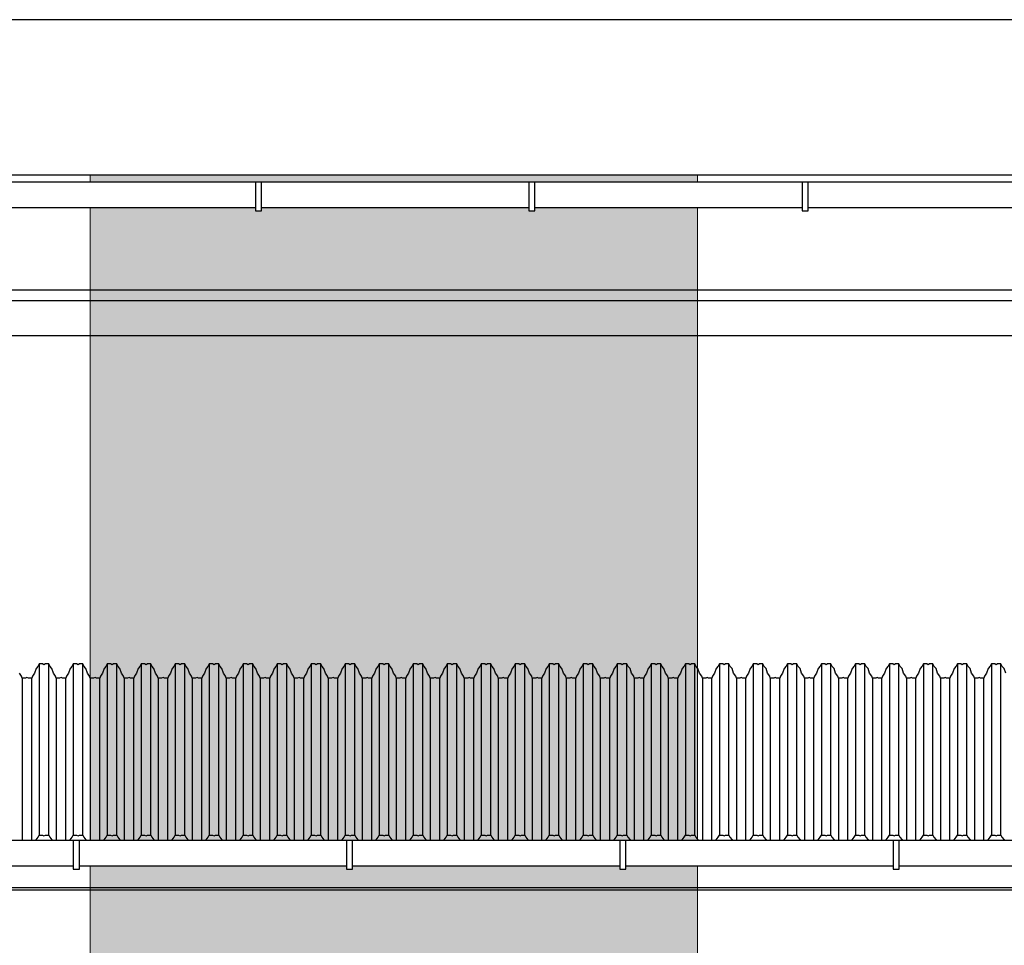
# Model space of a CAD drawing. Header units: millimetres. Extents: x 59331 to 112314, y -16110 to 34390.
# Tile 56 of 198: x 77667 to 77991, y -2187 to -1883. Entities that reach past the tile are written whole.
import ezdxf

# ---------------------------------------------------------------- set-up
doc = ezdxf.new("R2010")
doc.units = ezdxf.units.MM
doc.set_wipeout_variables(frame=1)
doc.linetypes.add('DASHED2', pattern=[0.375, 0.25, -0.125])
doc.layers.get('DEFPOINTS').update_dxf_attribs({"lineweight": 9})
for name, color, linetype in [('_HSA_WIDOKOWE', 1, 'Continuous'), ('_HSA_WIDOKOWE_CIENKIE', 8, 'Continuous'), ('_HSA_ŚCIANY_CIENKIE', 2, 'Continuous'), ('_HSA_ŚCIANY_DZIAŁOWE', 6, 'Continuous')]:
    doc.layers.add(name, color=color, linetype=linetype)
doc.layers.add('_HSA_WYDZIELENIA_POŻAROWE_60_MIN', color=7, linetype='DASHED2', true_color=0x1428e1)

# ---------------------------------------------------------------- blocks, each defined once
blk = doc.blocks.new('*U635')
at = {"transparency": 33554559}
h = blk.add_hatch(color=256, dxfattribs=at)
h.dxf.hatch_style = 1
h.paths.add_polyline_path([(0, 620.86), (-200, 620.86), (-200, 0), (0, 0)])
at = {"layer": 'DEFPOINTS'}
blk.add_lwpolyline([(0, 620.86), (-200, 620.86), (-200, 0), (0, 0), (0, 620.86)], close=True, dxfattribs=at)
blk = doc.blocks.new('*U61')
blk.add_wipeout([(0, 8.5), (0, 0), (10264, 0), (10264, 8.5)])
for p, q in [((10264, 8.5), (0, 8.5)), ((10264, 0), (0, 0))]:
    blk.add_line(p, q)
for points in [[(1269.47, -1), (1271.47, -1), (1271.47, 8.5), (1269.47, 8.5)], [(1359.47, -1), (1361.47, -1), (1361.47, 8.5), (1359.47, 8.5)], [(1449.47, -1), (1451.47, -1), (1451.47, 8.5), (1449.47, 8.5)]]:
    blk.add_wipeout(points)
for points in [[(1269.47, -1), (1271.47, -1), (1271.47, 8.5), (1269.47, 8.5)], [(1359.47, -1), (1361.47, -1), (1361.47, 8.5), (1359.47, 8.5)], [(1449.47, -1), (1451.47, -1), (1451.47, 8.5), (1449.47, 8.5)]]:
    blk.add_lwpolyline(points, close=True)
blk = doc.blocks.new('DASZEK')
for points in [[(1557.9, 65.07), (1557.37, 66.6), (1556.69, 67.44), (1556.34, 68.18), (1555.22, 68.18), (1554.77, 67.88), (1554.31, 68.18), (1553.19, 68.18), (1552.84, 67.44), (1552.16, 66.6), (1551.63, 65.07), (1550.94, 64.11), (1550.74, 63.41), (1549.62, 63.41), (1549.17, 63.7), (1548.71, 63.41), (1547.59, 63.41), (1547.39, 64.11), (1546.7, 65.07), (1546.17, 66.6), (1545.49, 67.44), (1545.14, 68.18), (1544.03, 68.18), (1543.57, 67.88), (1543.11, 68.18), (1541.99, 68.18), (1541.65, 67.44), (1540.97, 66.6), (1540.44, 65.07), (1539.75, 64.11), (1539.54, 63.41), (1538.43, 63.41), (1537.97, 63.7), (1537.51, 63.41), (1536.4, 63.41), (1536.19, 64.11), (1535.5, 65.07), (1534.97, 66.6), (1534.29, 67.44), (1533.94, 68.18), (1532.83, 68.18), (1532.37, 67.88), (1531.91, 68.18), (1530.8, 68.18), (1530.45, 67.44), (1529.77, 66.6), (1529.24, 65.07), (1528.55, 64.11), (1528.34, 63.41), (1527.23, 63.41), (1526.77, 63.7), (1526.31, 63.41), (1525.2, 63.41), (1524.99, 64.11), (1524.3, 65.07), (1523.77, 66.6), (1523.09, 67.44), (1522.74, 68.18), (1521.63, 68.18), (1521.17, 67.88), (1520.71, 68.18), (1519.6, 68.18), (1519.25, 67.44), (1518.57, 66.6), (1518.04, 65.07), (1517.35, 64.11), (1517.14, 63.41), (1516.03, 63.41), (1515.57, 63.7), (1515.11, 63.41), (1514, 63.41), (1513.79, 64.11), (1513.1, 65.07), (1512.57, 66.6), (1511.89, 67.44), (1511.54, 68.18), (1510.43, 68.18), (1509.97, 67.88), (1509.51, 68.18), (1508.4, 68.18), (1508.05, 67.44), (1507.37, 66.6), (1506.84, 65.07), (1506.15, 64.11), (1505.94, 63.41), (1504.83, 63.41), (1504.37, 63.7), (1503.91, 63.41), (1502.8, 63.41), (1502.59, 64.11), (1501.9, 65.07), (1501.38, 66.6), (1500.69, 67.44), (1500.35, 68.18), (1499.23, 68.18), (1498.77, 67.88), (1498.32, 68.18), (1497.2, 68.18), (1496.85, 67.44), (1496.17, 66.6), (1495.64, 65.07), (1494.95, 64.11), (1494.75, 63.41), (1493.63, 63.41), (1493.17, 63.7), (1492.72, 63.41), (1491.6, 63.41), (1491.4, 64.11), (1490.71, 65.07), (1490.18, 66.6), (1489.5, 67.44), (1489.15, 68.18), (1488.03, 68.18), (1487.58, 67.88), (1487.12, 68.18), (1486, 68.18), (1485.65, 67.44), (1484.97, 66.6), (1484.44, 65.07), (1483.75, 64.11), (1483.55, 63.41), (1482.43, 63.41), (1481.98, 63.7), (1481.52, 63.41), (1480.4, 63.41), (1480.2, 64.11), (1479.51, 65.07), (1478.98, 66.6), (1478.3, 67.44), (1477.95, 68.18), (1476.84, 68.18), (1476.38, 67.88), (1475.92, 68.18), (1474.8, 68.18), (1474.46, 67.44), (1473.78, 66.6), (1473.25, 65.07), (1472.56, 64.11), (1472.35, 63.41), (1471.24, 63.41), (1470.78, 63.7), (1470.32, 63.41), (1469.21, 63.41), (1469, 64.11), (1468.31, 65.07), (1467.78, 66.6), (1467.1, 67.44), (1466.75, 68.18), (1465.64, 68.18), (1465.18, 67.88), (1464.72, 68.18), (1463.61, 68.18), (1463.26, 67.44), (1462.58, 66.6), (1462.05, 65.07), (1461.36, 64.11), (1461.15, 63.41), (1460.04, 63.41), (1459.58, 63.7), (1459.12, 63.41), (1458.01, 63.41), (1457.8, 64.11), (1457.11, 65.07), (1456.58, 66.6), (1455.9, 67.44), (1455.55, 68.18), (1454.44, 68.18), (1453.98, 67.88), (1453.52, 68.18), (1452.41, 68.18), (1452.06, 67.44), (1451.38, 66.6), (1450.85, 65.07), (1450.16, 64.11), (1449.95, 63.41), (1448.84, 63.41), (1448.38, 63.7), (1447.92, 63.41), (1446.81, 63.41), (1446.6, 64.11), (1445.91, 65.07), (1445.38, 66.6), (1444.7, 67.44), (1444.35, 68.18), (1443.24, 68.18), (1442.78, 67.88), (1442.32, 68.18), (1441.21, 68.18), (1440.86, 67.44), (1440.18, 66.6), (1439.65, 65.07), (1438.96, 64.11), (1438.75, 63.41), (1437.64, 63.41), (1437.18, 63.7), (1436.72, 63.41), (1435.61, 63.41), (1435.4, 64.11), (1434.71, 65.07), (1434.19, 66.6), (1433.5, 67.44), (1433.16, 68.18), (1432.04, 68.18), (1431.58, 67.88), (1431.13, 68.18), (1430.01, 68.18), (1429.66, 67.44), (1428.98, 66.6), (1428.45, 65.07), (1427.76, 64.11), (1427.56, 63.41), (1426.44, 63.41), (1425.98, 63.7), (1425.53, 63.41), (1424.41, 63.41), (1424.21, 64.11), (1423.52, 65.07), (1422.99, 66.6), (1422.31, 67.44), (1421.96, 68.18), (1420.84, 68.18), (1420.39, 67.88), (1419.93, 68.18), (1418.81, 68.18), (1418.46, 67.44), (1417.78, 66.6), (1417.25, 65.07), (1416.56, 64.11), (1416.36, 63.41), (1415.24, 63.41), (1414.79, 63.7), (1414.33, 63.41), (1413.21, 63.41), (1413.01, 64.11), (1412.32, 65.07), (1411.79, 66.6), (1411.11, 67.44), (1410.76, 68.18), (1409.65, 68.18), (1409.19, 67.88), (1408.73, 68.18), (1407.61, 68.18), (1407.27, 67.44), (1406.59, 66.6), (1406.06, 65.07), (1405.37, 64.11), (1405.16, 63.41), (1404.05, 63.41), (1403.59, 63.7), (1403.13, 63.41), (1402.02, 63.41), (1401.81, 64.11), (1401.12, 65.07), (1400.59, 66.6), (1399.91, 67.44), (1399.56, 68.18), (1398.45, 68.18), (1397.99, 67.88), (1397.53, 68.18), (1396.42, 68.18), (1396.07, 67.44), (1395.39, 66.6), (1394.86, 65.07), (1394.17, 64.11), (1393.96, 63.41), (1392.85, 63.41), (1392.39, 63.7), (1391.93, 63.41), (1390.82, 63.41), (1390.61, 64.11), (1389.92, 65.07), (1389.39, 66.6), (1388.71, 67.44), (1388.36, 68.18), (1387.25, 68.18), (1386.79, 67.88), (1386.33, 68.18), (1385.22, 68.18), (1384.87, 67.44), (1384.19, 66.6), (1383.66, 65.07), (1382.97, 64.11), (1382.76, 63.41), (1381.65, 63.41), (1381.19, 63.7), (1380.73, 63.41), (1379.62, 63.41), (1379.41, 64.11), (1378.72, 65.07), (1378.19, 66.6), (1377.51, 67.44), (1377.16, 68.18), (1376.05, 68.18), (1375.59, 67.88), (1375.13, 68.18), (1374.02, 68.18), (1373.67, 67.44), (1372.99, 66.6), (1372.46, 65.07), (1371.77, 64.11), (1371.56, 63.41), (1370.45, 63.41), (1369.99, 63.7), (1369.53, 63.41), (1368.42, 63.41), (1368.21, 64.11), (1367.52, 65.07), (1367, 66.6), (1366.31, 67.44), (1365.97, 68.18), (1364.85, 68.18), (1364.39, 67.88), (1363.94, 68.18), (1362.82, 68.18), (1362.47, 67.44), (1361.79, 66.6), (1361.26, 65.07), (1360.57, 64.11), (1360.37, 63.41), (1359.25, 63.41), (1358.79, 63.7), (1358.34, 63.41), (1357.22, 63.41), (1357.02, 64.11), (1356.33, 65.07), (1355.8, 66.6), (1355.12, 67.44), (1354.77, 68.18), (1353.65, 68.18), (1353.2, 67.88), (1352.74, 68.18), (1351.62, 68.18), (1351.27, 67.44), (1350.59, 66.6), (1350.06, 65.07), (1349.37, 64.11), (1349.17, 63.41), (1348.05, 63.41), (1347.6, 63.7), (1347.14, 63.41), (1346.02, 63.41), (1345.82, 64.11), (1345.13, 65.07), (1344.6, 66.6), (1343.92, 67.44), (1343.57, 68.18), (1342.46, 68.18), (1342, 67.88), (1341.54, 68.18), (1340.42, 68.18), (1340.08, 67.44), (1339.4, 66.6), (1338.87, 65.07), (1338.18, 64.11), (1337.97, 63.41), (1336.86, 63.41), (1336.4, 63.7), (1335.94, 63.41), (1334.83, 63.41), (1334.62, 64.11), (1333.93, 65.07), (1333.4, 66.6), (1332.72, 67.44), (1332.37, 68.18), (1331.26, 68.18), (1330.8, 67.88), (1330.34, 68.18), (1329.23, 68.18), (1328.88, 67.44), (1328.2, 66.6), (1327.67, 65.07), (1326.98, 64.11), (1326.77, 63.41), (1325.66, 63.41), (1325.2, 63.7), (1324.74, 63.41), (1323.63, 63.41), (1323.42, 64.11), (1322.73, 65.07), (1322.2, 66.6), (1321.52, 67.44), (1321.17, 68.18), (1320.06, 68.18), (1319.6, 67.88), (1319.14, 68.18), (1318.03, 68.18), (1317.68, 67.44), (1317, 66.6), (1316.47, 65.07), (1315.78, 64.11), (1315.57, 63.41), (1314.46, 63.41), (1314, 63.7), (1313.54, 63.41), (1312.43, 63.41), (1312.22, 64.11), (1311.53, 65.07), (1311, 66.6), (1310.32, 67.44), (1309.97, 68.18), (1308.86, 68.18), (1308.4, 67.88), (1307.94, 68.18), (1306.83, 68.18), (1306.48, 67.44), (1305.8, 66.6), (1305.27, 65.07), (1304.58, 64.11), (1304.37, 63.41), (1303.26, 63.41), (1302.8, 63.7), (1302.34, 63.41), (1301.23, 63.41), (1301.02, 64.11), (1300.33, 65.07), (1299.81, 66.6), (1299.12, 67.44), (1298.78, 68.18), (1297.66, 68.18), (1297.2, 67.88), (1296.75, 68.18), (1295.63, 68.18), (1295.28, 67.44), (1294.6, 66.6), (1294.07, 65.07), (1293.38, 64.11), (1293.18, 63.41), (1292.06, 63.41), (1291.6, 63.7), (1291.15, 63.41), (1290.03, 63.41), (1289.83, 64.11), (1289.14, 65.07), (1288.61, 66.6), (1287.93, 67.44), (1287.58, 68.18), (1286.46, 68.18), (1286.01, 67.88), (1285.55, 68.18), (1284.43, 68.18), (1284.08, 67.44), (1283.4, 66.6), (1282.88, 65.07), (1282.18, 64.11), (1281.98, 63.41), (1280.86, 63.41), (1280.41, 63.7), (1279.95, 63.41), (1278.83, 63.41), (1278.63, 64.11), (1277.94, 65.07), (1277.41, 66.6), (1276.73, 67.44), (1276.38, 68.18), (1275.27, 68.18), (1274.81, 67.88), (1274.35, 68.18), (1273.24, 68.18), (1272.89, 67.44), (1272.21, 66.6), (1271.68, 65.07), (1270.99, 64.11), (1270.78, 63.41), (1269.67, 63.41), (1269.21, 63.7), (1268.75, 63.41), (1267.64, 63.41), (1267.43, 64.11), (1266.74, 65.07), (1266.21, 66.6), (1265.53, 67.44), (1265.18, 68.18), (1264.07, 68.18), (1263.61, 67.88), (1263.15, 68.18), (1262.04, 68.18), (1261.69, 67.44), (1261.01, 66.6), (1260.48, 65.07), (1259.79, 64.11), (1259.58, 63.41), (1258.47, 63.41), (1258.01, 63.7), (1257.55, 63.41), (1256.44, 63.41), (1256.23, 64.11), (1255.54, 65.07), (1255.01, 66.6), (1254.33, 67.44), (1253.98, 68.18), (1252.87, 68.18), (1252.41, 67.88), (1251.95, 68.18), (1250.84, 68.18), (1250.49, 67.44), (1249.81, 66.6), (1249.28, 65.07), (1248.59, 64.11), (1248.38, 63.41), (1247.27, 63.41), (1246.81, 63.7), (1246.35, 63.41), (1245.24, 63.41), (1245.03, 64.11), (1244.34, 65.07), (1243.81, 66.6), (1243.13, 67.44), (1242.78, 68.18), (1241.67, 68.18), (1241.21, 67.88), (1240.75, 68.18), (1239.64, 68.18), (1239.29, 67.44), (1238.61, 66.6), (1238.08, 65.07), (1237.39, 64.11), (1237.18, 63.41), (1236.07, 63.41), (1235.61, 63.7), (1235.15, 63.41), (1234.04, 63.41), (1233.83, 64.11), (1233.14, 65.07)], [(1233.14, 8.69), (1233.83, 7.73), (1234.04, 7.03), (1235.15, 7.03), (1235.61, 7.32), (1236.07, 7.03), (1237.18, 7.03), (1237.39, 7.73), (1238.08, 8.69), (1238.61, 10.22), (1239.29, 11.06), (1239.64, 11.8), (1240.75, 11.8), (1241.21, 11.5), (1241.67, 11.8), (1242.78, 11.8), (1243.13, 11.06), (1243.81, 10.22), (1244.34, 8.69), (1245.03, 7.73), (1245.24, 7.03), (1246.35, 7.03), (1246.81, 7.32), (1247.27, 7.03), (1248.38, 7.03), (1248.59, 7.73), (1249.28, 8.69), (1249.81, 10.22), (1250.49, 11.06), (1250.84, 11.8), (1251.95, 11.8), (1252.41, 11.5), (1252.87, 11.8), (1253.98, 11.8), (1254.33, 11.06), (1255.01, 10.22), (1255.54, 8.69), (1256.23, 7.73), (1256.44, 7.03), (1257.55, 7.03), (1258.01, 7.32), (1258.47, 7.03), (1259.58, 7.03), (1259.79, 7.73), (1260.48, 8.69), (1261.01, 10.22), (1261.69, 11.06), (1262.04, 11.8), (1263.15, 11.8), (1263.61, 11.5), (1264.07, 11.8), (1265.18, 11.8), (1265.53, 11.06), (1266.21, 10.22), (1266.74, 8.69), (1267.43, 7.73), (1267.64, 7.03), (1268.75, 7.03), (1269.21, 7.32), (1269.67, 7.03), (1270.78, 7.03), (1270.99, 7.73), (1271.68, 8.69), (1272.21, 10.22), (1272.89, 11.06), (1273.24, 11.8), (1274.35, 11.8), (1274.81, 11.5), (1275.27, 11.8), (1276.38, 11.8), (1276.73, 11.06), (1277.41, 10.22), (1277.94, 8.69), (1278.63, 7.73), (1278.83, 7.03), (1279.95, 7.03), (1280.41, 7.32), (1280.86, 7.03), (1281.98, 7.03), (1282.18, 7.73), (1282.88, 8.69), (1283.4, 10.22), (1284.08, 11.06), (1284.43, 11.8), (1285.55, 11.8), (1286.01, 11.5), (1286.46, 11.8), (1287.58, 11.8), (1287.93, 11.06), (1288.61, 10.22), (1289.14, 8.69), (1289.83, 7.73), (1290.03, 7.03), (1291.15, 7.03), (1291.6, 7.32), (1292.06, 7.03), (1293.18, 7.03), (1293.38, 7.73), (1294.07, 8.69), (1294.6, 10.22), (1295.28, 11.06), (1295.63, 11.8), (1296.75, 11.8), (1297.2, 11.5), (1297.66, 11.8), (1298.78, 11.8), (1299.12, 11.06), (1299.81, 10.22), (1300.33, 8.69), (1301.02, 7.73), (1301.23, 7.03), (1302.34, 7.03), (1302.8, 7.32), (1303.26, 7.03), (1304.37, 7.03), (1304.58, 7.73), (1305.27, 8.69), (1305.8, 10.22), (1306.48, 11.06), (1306.83, 11.8), (1307.94, 11.8), (1308.4, 11.5), (1308.86, 11.8), (1309.97, 11.8), (1310.32, 11.06), (1311, 10.22), (1311.53, 8.69), (1312.22, 7.73), (1312.43, 7.03), (1313.54, 7.03), (1314, 7.32), (1314.46, 7.03), (1315.57, 7.03), (1315.78, 7.73), (1316.47, 8.69), (1317, 10.22), (1317.68, 11.06), (1318.03, 11.8), (1319.14, 11.8), (1319.6, 11.5), (1320.06, 11.8), (1321.17, 11.8), (1321.52, 11.06), (1322.2, 10.22), (1322.73, 8.69), (1323.42, 7.73), (1323.63, 7.03), (1324.74, 7.03), (1325.2, 7.32), (1325.66, 7.03), (1326.77, 7.03), (1326.98, 7.73), (1327.67, 8.69), (1328.2, 10.22), (1328.88, 11.06), (1329.23, 11.8), (1330.34, 11.8), (1330.8, 11.5), (1331.26, 11.8), (1332.37, 11.8), (1332.72, 11.06), (1333.4, 10.22), (1333.93, 8.69), (1334.62, 7.73), (1334.83, 7.03), (1335.94, 7.03), (1336.4, 7.32), (1336.86, 7.03), (1337.97, 7.03), (1338.18, 7.73), (1338.87, 8.69), (1339.4, 10.22), (1340.08, 11.06), (1340.42, 11.8), (1341.54, 11.8), (1342, 11.5), (1342.46, 11.8), (1343.57, 11.8), (1343.92, 11.06), (1344.6, 10.22), (1345.13, 8.69), (1345.82, 7.73), (1346.02, 7.03), (1347.14, 7.03), (1347.6, 7.32), (1348.05, 7.03), (1349.17, 7.03), (1349.37, 7.73), (1350.06, 8.69), (1350.59, 10.22), (1351.27, 11.06), (1351.62, 11.8), (1352.74, 11.8), (1353.2, 11.5), (1353.65, 11.8), (1354.77, 11.8), (1355.12, 11.06), (1355.8, 10.22), (1356.33, 8.69), (1357.02, 7.73), (1357.22, 7.03), (1358.34, 7.03), (1358.79, 7.32), (1359.25, 7.03), (1360.37, 7.03), (1360.57, 7.73), (1361.26, 8.69), (1361.79, 10.22), (1362.47, 11.06), (1362.82, 11.8), (1363.94, 11.8), (1364.39, 11.5), (1364.85, 11.8), (1365.97, 11.8), (1366.31, 11.06), (1367, 10.22), (1367.52, 8.69), (1368.21, 7.73), (1368.42, 7.03), (1369.53, 7.03), (1369.99, 7.32), (1370.45, 7.03), (1371.56, 7.03), (1371.77, 7.73), (1372.46, 8.69), (1372.99, 10.22), (1373.67, 11.06), (1374.02, 11.8), (1375.13, 11.8), (1375.59, 11.5), (1376.05, 11.8), (1377.16, 11.8), (1377.51, 11.06), (1378.19, 10.22), (1378.72, 8.69), (1379.41, 7.73), (1379.62, 7.03), (1380.73, 7.03), (1381.19, 7.32), (1381.65, 7.03), (1382.76, 7.03), (1382.97, 7.73), (1383.66, 8.69), (1384.19, 10.22), (1384.87, 11.06), (1385.22, 11.8), (1386.33, 11.8), (1386.79, 11.5), (1387.25, 11.8), (1388.36, 11.8), (1388.71, 11.06), (1389.39, 10.22), (1389.92, 8.69), (1390.61, 7.73), (1390.82, 7.03), (1391.93, 7.03), (1392.39, 7.32), (1392.85, 7.03), (1393.96, 7.03), (1394.17, 7.73), (1394.86, 8.69), (1395.39, 10.22), (1396.07, 11.06), (1396.42, 11.8), (1397.53, 11.8), (1397.99, 11.5), (1398.45, 11.8), (1399.56, 11.8), (1399.91, 11.06), (1400.59, 10.22), (1401.12, 8.69), (1401.81, 7.73), (1402.02, 7.03), (1403.13, 7.03), (1403.59, 7.32), (1404.05, 7.03), (1405.16, 7.03), (1405.37, 7.73), (1406.06, 8.69), (1406.59, 10.22), (1407.27, 11.06), (1407.61, 11.8), (1408.73, 11.8), (1409.19, 11.5), (1409.65, 11.8), (1410.76, 11.8), (1411.11, 11.06), (1411.79, 10.22), (1412.32, 8.69), (1413.01, 7.73), (1413.21, 7.03), (1414.33, 7.03), (1414.79, 7.32), (1415.24, 7.03), (1416.36, 7.03), (1416.56, 7.73), (1417.25, 8.69), (1417.78, 10.22), (1418.46, 11.06), (1418.81, 11.8), (1419.93, 11.8), (1420.39, 11.5), (1420.84, 11.8), (1421.96, 11.8), (1422.31, 11.06), (1422.99, 10.22), (1423.52, 8.69), (1424.21, 7.73), (1424.41, 7.03), (1425.53, 7.03), (1425.98, 7.32), (1426.44, 7.03), (1427.56, 7.03), (1427.76, 7.73), (1428.45, 8.69), (1428.98, 10.22), (1429.66, 11.06), (1430.01, 11.8), (1431.13, 11.8), (1431.58, 11.5), (1432.04, 11.8), (1433.16, 11.8), (1433.5, 11.06), (1434.19, 10.22), (1434.71, 8.69), (1435.4, 7.73), (1435.61, 7.03), (1436.72, 7.03), (1437.18, 7.32), (1437.64, 7.03), (1438.75, 7.03), (1438.96, 7.73), (1439.65, 8.69), (1440.18, 10.22), (1440.86, 11.06), (1441.21, 11.8), (1442.32, 11.8), (1442.78, 11.5), (1443.24, 11.8), (1444.35, 11.8), (1444.7, 11.06), (1445.38, 10.22), (1445.91, 8.69), (1446.6, 7.73), (1446.81, 7.03), (1447.92, 7.03), (1448.38, 7.32), (1448.84, 7.03), (1449.95, 7.03), (1450.16, 7.73), (1450.85, 8.69), (1451.38, 10.22), (1452.06, 11.06), (1452.41, 11.8), (1453.52, 11.8), (1453.98, 11.5), (1454.44, 11.8), (1455.55, 11.8), (1455.9, 11.06), (1456.58, 10.22), (1457.11, 8.69), (1457.8, 7.73), (1458.01, 7.03), (1459.12, 7.03), (1459.58, 7.32), (1460.04, 7.03), (1461.15, 7.03), (1461.36, 7.73), (1462.05, 8.69), (1462.58, 10.22), (1463.26, 11.06), (1463.61, 11.8), (1464.72, 11.8), (1465.18, 11.5), (1465.64, 11.8), (1466.75, 11.8), (1467.1, 11.06), (1467.78, 10.22), (1468.31, 8.69), (1469, 7.73), (1469.21, 7.03), (1470.32, 7.03), (1470.78, 7.32), (1471.24, 7.03), (1472.35, 7.03), (1472.56, 7.73), (1473.25, 8.69), (1473.78, 10.22), (1474.46, 11.06), (1474.8, 11.8), (1475.92, 11.8), (1476.38, 11.5), (1476.84, 11.8), (1477.95, 11.8), (1478.3, 11.06), (1478.98, 10.22), (1479.51, 8.69), (1480.2, 7.73), (1480.4, 7.03), (1481.52, 7.03), (1481.98, 7.32), (1482.43, 7.03), (1483.55, 7.03), (1483.75, 7.73), (1484.44, 8.69), (1484.97, 10.22), (1485.65, 11.06), (1486, 11.8), (1487.12, 11.8), (1487.58, 11.5), (1488.03, 11.8), (1489.15, 11.8), (1489.5, 11.06), (1490.18, 10.22), (1490.71, 8.69), (1491.4, 7.73), (1491.6, 7.03), (1492.72, 7.03), (1493.17, 7.32), (1493.63, 7.03), (1494.75, 7.03), (1494.95, 7.73), (1495.64, 8.69), (1496.17, 10.22), (1496.85, 11.06), (1497.2, 11.8), (1498.32, 11.8), (1498.77, 11.5), (1499.23, 11.8), (1500.35, 11.8), (1500.69, 11.06), (1501.38, 10.22), (1501.9, 8.69), (1502.59, 7.73), (1502.8, 7.03), (1503.91, 7.03), (1504.37, 7.32), (1504.83, 7.03), (1505.94, 7.03), (1506.15, 7.73), (1506.84, 8.69), (1507.37, 10.22), (1508.05, 11.06), (1508.4, 11.8), (1509.51, 11.8), (1509.97, 11.5), (1510.43, 11.8), (1511.54, 11.8), (1511.89, 11.06), (1512.57, 10.22), (1513.1, 8.69), (1513.79, 7.73), (1514, 7.03), (1515.11, 7.03), (1515.57, 7.32), (1516.03, 7.03), (1517.14, 7.03), (1517.35, 7.73), (1518.04, 8.69), (1518.57, 10.22), (1519.25, 11.06), (1519.6, 11.8), (1520.71, 11.8), (1521.17, 11.5), (1521.63, 11.8), (1522.74, 11.8), (1523.09, 11.06), (1523.77, 10.22), (1524.3, 8.69), (1524.99, 7.73), (1525.2, 7.03), (1526.31, 7.03), (1526.77, 7.32), (1527.23, 7.03), (1528.34, 7.03), (1528.55, 7.73), (1529.24, 8.69), (1529.77, 10.22), (1530.45, 11.06), (1530.8, 11.8), (1531.91, 11.8), (1532.37, 11.5), (1532.83, 11.8), (1533.94, 11.8), (1534.29, 11.06), (1534.97, 10.22), (1535.5, 8.69), (1536.19, 7.73), (1536.4, 7.03), (1537.51, 7.03), (1537.97, 7.32), (1538.43, 7.03), (1539.54, 7.03), (1539.75, 7.73), (1540.44, 8.69), (1540.97, 10.22), (1541.65, 11.06), (1541.99, 11.8), (1543.11, 11.8), (1543.57, 11.5), (1544.03, 11.8), (1545.14, 11.8), (1545.49, 11.06), (1546.17, 10.22), (1546.7, 8.69), (1547.39, 7.73), (1547.59, 7.03), (1548.71, 7.03), (1549.17, 7.32), (1549.62, 7.03), (1550.74, 7.03), (1550.94, 7.73), (1551.63, 8.69), (1552.16, 10.22), (1552.84, 11.06), (1553.19, 11.8), (1554.31, 11.8), (1554.77, 11.5), (1555.22, 11.8), (1556.34, 11.8), (1556.69, 11.06), (1557.37, 10.22), (1557.9, 8.69)]]:
    blk.add_lwpolyline(points)
at = {"layer": '_HSA_WIDOKOWE_CIENKIE'}
for p, q in [((1239.64, 68.18), (1239.64, 11.8)), ((1242.78, 11.8), (1242.78, 68.18)), ((1250.84, 68.18), (1250.84, 11.8)), ((1253.98, 11.8), (1253.98, 68.18)), ((1262.04, 68.18), (1262.04, 11.8)), ((1265.18, 11.8), (1265.18, 68.18)), ((1273.24, 68.18), (1273.24, 11.8)), ((1276.38, 11.8), (1276.38, 68.18)), ((1284.43, 68.18), (1284.43, 11.8)), ((1287.58, 11.8), (1287.58, 68.18)), ((1295.63, 68.18), (1295.63, 11.8)), ((1298.78, 11.8), (1298.78, 68.18)), ((1306.83, 68.18), (1306.83, 11.8)), ((1309.97, 11.8), (1309.97, 68.18)), ((1318.03, 68.18), (1318.03, 11.8)), ((1321.17, 11.8), (1321.17, 68.18)), ((1329.23, 68.18), (1329.23, 11.8)), ((1332.37, 11.8), (1332.37, 68.18)), ((1340.42, 68.18), (1340.42, 11.8)), ((1343.57, 11.8), (1343.57, 68.18)), ((1351.62, 68.18), (1351.62, 11.8)), ((1354.77, 11.8), (1354.77, 68.18)), ((1362.82, 68.18), (1362.82, 11.8)), ((1365.97, 11.8), (1365.97, 68.18)), ((1374.02, 68.18), (1374.02, 11.8)), ((1377.16, 11.8), (1377.16, 68.18)), ((1385.22, 68.18), (1385.22, 11.8)), ((1388.36, 11.8), (1388.36, 68.18)), ((1396.42, 68.18), (1396.42, 11.8)), ((1399.56, 11.8), (1399.56, 68.18)), ((1407.61, 68.18), (1407.61, 11.8)), ((1410.76, 11.8), (1410.76, 68.18)), ((1418.81, 68.18), (1418.81, 11.8)), ((1421.96, 11.8), (1421.96, 68.18)), ((1430.01, 68.18), (1430.01, 11.8)), ((1433.16, 11.8), (1433.16, 68.18)), ((1441.21, 68.18), (1441.21, 11.8)), ((1444.35, 11.8), (1444.35, 68.18)), ((1452.41, 68.18), (1452.41, 11.8)), ((1455.55, 11.8), (1455.55, 68.18)), ((1463.61, 68.18), (1463.61, 11.8)), ((1466.75, 11.8), (1466.75, 68.18)), ((1474.8, 68.18), (1474.8, 11.8)), ((1477.95, 11.8), (1477.95, 68.18)), ((1486, 68.18), (1486, 11.8)), ((1489.15, 11.8), (1489.15, 68.18)), ((1497.2, 68.18), (1497.2, 11.8)), ((1500.35, 11.8), (1500.35, 68.18)), ((1508.4, 68.18), (1508.4, 11.8)), ((1511.54, 11.8), (1511.54, 68.18)), ((1519.6, 68.18), (1519.6, 11.8)), ((1522.74, 11.8), (1522.74, 68.18)), ((1530.8, 68.18), (1530.8, 11.8)), ((1533.94, 11.8), (1533.94, 68.18)), ((1541.99, 68.18), (1541.99, 11.8)), ((1545.14, 11.8), (1545.14, 68.18)), ((1553.19, 68.18), (1553.19, 11.8)), ((1556.34, 11.8), (1556.34, 68.18)), ((1234.04, 63.41), (1234.04, 7.03)), ((1237.18, 7.03), (1237.18, 63.41)), ((1245.24, 63.41), (1245.24, 7.03)), ((1248.38, 7.03), (1248.38, 63.41)), ((1256.44, 63.41), (1256.44, 7.03)), ((1259.58, 7.03), (1259.58, 63.41)), ((1267.64, 63.41), (1267.64, 7.03)), ((1270.78, 7.03), (1270.78, 63.41)), ((1278.83, 63.41), (1278.83, 7.03)), ((1281.98, 7.03), (1281.98, 63.41)), ((1290.03, 63.41), (1290.03, 7.03)), ((1293.18, 7.03), (1293.18, 63.41)), ((1301.23, 63.41), (1301.23, 7.03)), ((1304.37, 7.03), (1304.37, 63.41)), ((1312.43, 63.41), (1312.43, 7.03)), ((1315.57, 7.03), (1315.57, 63.41)), ((1323.63, 63.41), (1323.63, 7.03)), ((1326.77, 7.03), (1326.77, 63.41)), ((1334.83, 63.41), (1334.83, 7.03)), ((1337.97, 7.03), (1337.97, 63.41)), ((1346.02, 63.41), (1346.02, 7.03)), ((1349.17, 7.03), (1349.17, 63.41)), ((1357.22, 63.41), (1357.22, 7.03)), ((1360.37, 7.03), (1360.37, 63.41)), ((1368.42, 63.41), (1368.42, 7.03)), ((1371.56, 7.03), (1371.56, 63.41)), ((1379.62, 63.41), (1379.62, 7.03)), ((1382.76, 7.03), (1382.76, 63.41)), ((1390.82, 63.41), (1390.82, 7.03)), ((1393.96, 7.03), (1393.96, 63.41)), ((1402.02, 63.41), (1402.02, 7.03)), ((1405.16, 7.03), (1405.16, 63.41)), ((1413.21, 63.41), (1413.21, 7.03)), ((1416.36, 7.03), (1416.36, 63.41)), ((1424.41, 63.41), (1424.41, 7.03)), ((1427.56, 7.03), (1427.56, 63.41)), ((1435.61, 63.41), (1435.61, 7.03)), ((1438.75, 7.03), (1438.75, 63.41)), ((1446.81, 63.41), (1446.81, 7.03)), ((1449.95, 7.03), (1449.95, 63.41)), ((1458.01, 63.41), (1458.01, 7.03)), ((1461.15, 7.03), (1461.15, 63.41)), ((1469.21, 63.41), (1469.21, 7.03)), ((1472.35, 7.03), (1472.35, 63.41)), ((1480.4, 63.41), (1480.4, 7.03)), ((1483.55, 7.03), (1483.55, 63.41)), ((1491.6, 63.41), (1491.6, 7.03)), ((1494.75, 7.03), (1494.75, 63.41)), ((1502.8, 63.41), (1502.8, 7.03)), ((1505.94, 7.03), (1505.94, 63.41)), ((1514, 63.41), (1514, 7.03)), ((1517.14, 7.03), (1517.14, 63.41)), ((1525.2, 63.41), (1525.2, 7.03)), ((1528.34, 7.03), (1528.34, 63.41)), ((1536.4, 63.41), (1536.4, 7.03)), ((1539.54, 7.03), (1539.54, 63.41)), ((1547.59, 63.41), (1547.59, 7.03)), ((1550.74, 7.03), (1550.74, 63.41))]:
    blk.add_line(p, q, dxfattribs=at)
blk = doc.blocks.new('*U345')
blk.add_wipeout([(0, 8.5), (0, 0), (10234, 0), (10234, 8.5)])
for p, q in [((10234, 8.5), (0, 8.5)), ((10234, 0), (0, 0))]:
    blk.add_line(p, q)
for points in [[(1179.47, -1), (1181.47, -1), (1181.47, 8.5), (1179.47, 8.5)], [(1269.47, -1), (1271.47, -1), (1271.47, 8.5), (1269.47, 8.5)], [(1359.47, -1), (1361.47, -1), (1361.47, 8.5), (1359.47, 8.5)], [(1449.47, -1), (1451.47, -1), (1451.47, 8.5), (1449.47, 8.5)]]:
    blk.add_wipeout(points)
for points in [[(1179.47, -1), (1181.47, -1), (1181.47, 8.5), (1179.47, 8.5)], [(1269.47, -1), (1271.47, -1), (1271.47, 8.5), (1269.47, 8.5)], [(1359.47, -1), (1361.47, -1), (1361.47, 8.5), (1359.47, 8.5)], [(1449.47, -1), (1451.47, -1), (1451.47, 8.5), (1449.47, 8.5)]]:
    blk.add_lwpolyline(points, close=True)

msp = doc.modelspace()

# ---------------------------------------------------------------- linework, layer by layer
at = {"layer": '_HSA_WIDOKOWE_CIENKIE', "ltscale": 10}
msp.add_line((86765.83, -1882.61), (76475.33, -1882.61), dxfattribs=at)
at = {"layer": '_HSA_WIDOKOWE_CIENKIE'}
for p, q in [((86739.33, -2168.4), (76505.33, -2168.4)), ((86739.33, -2169.25), (76505.33, -2169.25))]:
    msp.add_line(p, q, dxfattribs=at)
at = {"layer": '_HSA_ŚCIANY_CIENKIE', "ltscale": 10}
for p, q in [((86739.33, -1933.82), (76475.33, -1933.82)), ((86739.33, -1971.69), (76475.33, -1971.69))]:
    msp.add_line(p, q, dxfattribs=at)
at = {"layer": '_HSA_ŚCIANY_DZIAŁOWE', "ltscale": 10}
for p, q in [((86739.33, -1975.14), (76475.33, -1975.14)), ((86739.33, -1986.69), (76475.33, -1986.69))]:
    msp.add_line(p, q, dxfattribs=at)

# ---------------------------------------------------------------- block references
at = {"layer": '_HSA_WIDOKOWE', "ltscale": 10}
msp.add_blockref('DASZEK', (76433.95, -2162.86), dxfattribs=at)
at = {"layer": '_HSA_WYDZIELENIA_POŻAROWE_60_MIN', "ltscale": 100}
msp.add_blockref('*U635', (77890.33, -2554.69), dxfattribs=at)

# ---------------------------------------------------------------- next in the draw order: block references
at = {"layer": '_HSA_WIDOKOWE'}
for name, p in [('*U61', (76475.33, -1944.56)), ('*U345', (76505.33, -2161.31))]:
    msp.add_blockref(name, p, dxfattribs=at)

doc.saveas('drawing.dxf')
